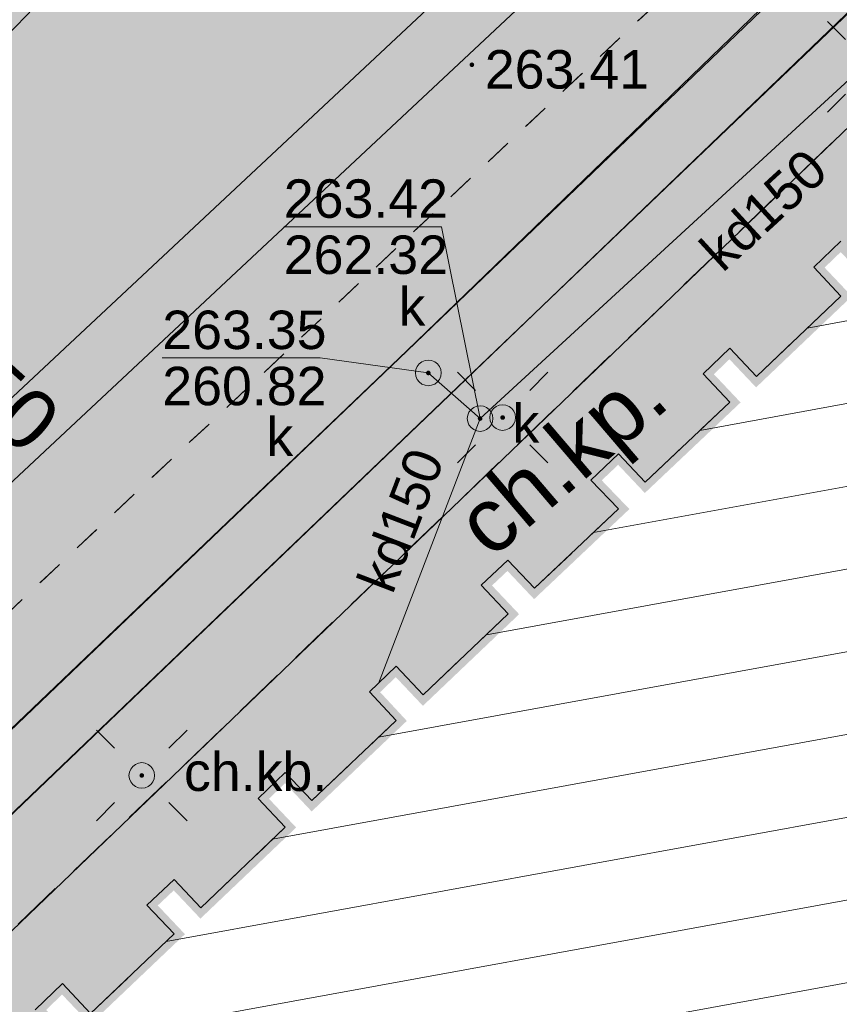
# Model space of a CAD drawing. Header units: metres. Extents: x 7427040 to 7427559, y 5541084 to 5541580.
# Tile 56 of 99: x 7427311 to 7427327, y 5541308 to 5541327. Entities that reach past the tile are written whole.
import ezdxf
from ezdxf.enums import TextEntityAlignment as Align

# ---------------------------------------------------------------- set-up
doc = ezdxf.new("R2010")
doc.units = ezdxf.units.M
doc.header["$MEASUREMENT"] = 0
doc.linetypes.add('PRZER1-1', pattern=[1, 0.5, -0.5])
doc.linetypes.add('PRZER2-1', pattern=[1.5, 1, -0.5])
doc.layers.get('0').update_dxf_attribs({"color": 4})
doc.layers.get('Defpoints').update_dxf_attribs({"lineweight": 0})
for name, color, linetype, lineweight in [('_PZT_NAWIERZCHNIE_L', 7, 'Continuous', 13), ('A_budynki istniejące_L', 252, 'Continuous', 70), ('A_WYMIAROWANIE', 255, 'Continuous', 0), ('E_gn_typ', 1, 'Continuous', 30), ('GESBZO', 7, 'Continuous', 53), ('GESUZY', 96, 'Continuous', 13), ('GSPWPS', 7, 'Continuous', 13), ('GSPWPS_O', 7, 'Continuous', 13), ('GSSKOD', 7, 'Continuous', 13), ('GSSKOD_O', 7, 'Continuous', 13), ('GTGETI_O', 7, 'Continuous', 13), ('GULKPR', 36, 'Continuous', 13), ('GULKPR_O', 36, 'Continuous', 13), ('GULWPR', 5, 'Continuous', 13), ('GUPELA', 7, 'Continuous', 13), ('GUPIWZ', 7, 'Continuous', 13), ('GUPIWZ_O', 7, 'Continuous', 13), ('GUPKUT', 36, 'Continuous', 13), ('GUPKUT_O', 36, 'Continuous', 13), ('GUPPRZ', 7, 'Continuous', 13), ('GUPPRZ_O', 7, 'Continuous', 13), ('GUSIKP', 7, 'Continuous', 13), ('TABELKA I RAMKA', 4, 'Continuous', 0)]:
    doc.layers.add(name, color=color, linetype=linetype, lineweight=lineweight)
for name, color, linetype, lineweight, transparency in [('A_budynki istniejące_H', 252, 'Continuous', 0, 0.5), ('A_chodniki_H', 253, 'Continuous', 13, 0.3), ('A_tereny zielone', 73, 'Continuous', 13, 0.7), ('SZRAF_1 BOISKO - !_DROGI_SZRAF_TARTAN', 11, 'Continuous', 0, 0.5)]:
    doc.layers.add(name, color=color, linetype=linetype, lineweight=lineweight, transparency=transparency)
doc.styles.add('Arial', font='arial.ttf')
doc.styles.add('century gothic', font='GOTHIC.TTF')
doc.styles.add('GN_atrybuty', font='simplex.shx', dxfattribs={"width": 0.8})
doc.styles.get("Standard").update_dxf_attribs({"font": 'arial.ttf'})
doc.dimstyles.new('DUO PZT', dxfattribs={"dimtxt": 0.6, "dimasz": 0.4, "dimexe": 0.4, "dimexo": 0.0625, "dimgap": 0, "dimtad": 0, "dimzin": 1, "dimdsep": 46, "dimtxsty": 'century gothic', "dimblk": 'ARCHTICK', "dimcen": 0.09, "dimclrd": 256, "dimclre": 256, "dimclrt": 7, "dimazin": 0, "dimtfac": 1, "dimtmove": 0, "dimatfit": 3, "dimldrblk": 'ARCHTICK', "dimfxl": 0, "dimtolj": 1, "dimtzin": 1, "dimlwd": 13, "dimarcsym": 0})

# ---------------------------------------------------------------- blocks, each defined once
blk = doc.blocks.new('SZRAF_1 BOISKO')
at = {"layer": 'SZRAF_1 BOISKO - !_DROGI_SZRAF_TARTAN', "color": 11, "extrusion": (0, 0, -1)}
blk.add_solid([(-7427200.751, 5541374.594), (-7427248.054, 5541423.446), (-7427279.789, 5541298.079), (-7427327.086, 5541346.936)], dxfattribs=at)
blk = doc.blocks.new('D_GUPIWZ1_1')
at = {"color": 0, "lineweight": -2, "flags": 128}
blk.add_lwpolyline([(0, 0.25), (0.064705, 0.241481), (0.125, 0.216506), (0.176777, 0.176777), (0.216506, 0.125), (0.241481, 0.064705), (0.25, 0), (0.241481, -0.064705), (0.216506, -0.125), (0.176777, -0.176777), (0.125, -0.216506), (0.064705, -0.241481), (0, -0.25), (-0.064705, -0.241481), (-0.125, -0.216506), (-0.176777, -0.176777), (-0.216506, -0.125), (-0.241481, -0.064705), (-0.25, 0), (-0.241481, 0.064705), (-0.216506, 0.125), (-0.176777, 0.176777), (-0.125, 0.216506), (-0.064705, 0.241481), (0, 0.25)], close=True, dxfattribs=at)
blk = doc.blocks.new('D_GUPKUT1')
at = {"lineweight": -2, "extrusion": (0, 0, -1)}
blk.add_hatch(color=0, dxfattribs=at).paths.add_polyline_path([(0, -0.2), (-0.051764, -0.193185), (-0.1, -0.173205), (-0.141421, -0.141421), (-0.173205, -0.1), (-0.193185, -0.051764), (-0.2, 0), (-0.193185, 0.051764), (-0.173205, 0.1), (-0.141421, 0.141421), (-0.1, 0.173205), (-0.051764, 0.193185), (0, 0.2), (0.051764, 0.193185), (0.1, 0.173205), (0.141421, 0.141421), (0.173205, 0.1), (0.193185, 0.051764), (0.2, 0), (0.193185, -0.051764), (0.173205, -0.1), (0.141421, -0.141421), (0.1, -0.173205), (0.051764, -0.193185)])
blk = doc.blocks.new('D_GUPPRZ1')
at = {"lineweight": -2, "extrusion": (0, 0, -1)}
blk.add_hatch(color=0, dxfattribs=at).paths.add_polyline_path([(0, -0.045), (-0.011647, -0.043467), (-0.0225, -0.038971), (-0.03182, -0.03182), (-0.038971, -0.0225), (-0.043467, -0.011647), (-0.045, 0), (-0.043467, 0.011647), (-0.038971, 0.0225), (-0.03182, 0.03182), (-0.0225, 0.038971), (-0.011647, 0.043467), (0, 0.045), (0.011647, 0.043467), (0.0225, 0.038971), (0.03182, 0.03182), (0.038971, 0.0225), (0.043467, 0.011647), (0.045, 0), (0.043467, -0.011647), (0.038971, -0.0225), (0.03182, -0.03182), (0.0225, -0.038971), (0.011647, -0.043467)])
blk = doc.blocks.new('D_GSPWPS1')
at = {"lineweight": -2, "extrusion": (0, 0, -1)}
blk.add_hatch(color=0, dxfattribs=at).paths.add_polyline_path([(0, -0.045), (-0.011647, -0.043467), (-0.0225, -0.038971), (-0.03182, -0.03182), (-0.038971, -0.0225), (-0.043467, -0.011647), (-0.045, 0), (-0.043467, 0.011647), (-0.038971, 0.0225), (-0.03182, 0.03182), (-0.0225, 0.038971), (-0.011647, 0.043467), (0, 0.045), (0.011647, 0.043467), (0.0225, 0.038971), (0.03182, 0.03182), (0.038971, 0.0225), (0.043467, 0.011647), (0.045, 0), (0.043467, -0.011647), (0.038971, -0.0225), (0.03182, -0.03182), (0.0225, -0.038971), (0.011647, -0.043467)])
blk = doc.blocks.new('D_GUPELA2')
at = {"lineweight": -2}
blk.add_hatch(color=0, dxfattribs=at).paths.add_polyline_path([(0.002013, -0.044955), (-0.00982, -0.043916), (-0.020466, -0.040077), (-0.029541, -0.033946), (-0.036867, -0.025804), (-0.04187, -0.01649), (-0.04461, -0.005909), (-0.044532, 0.006476), (-0.041285, 0.017903), (-0.034764, 0.028574), (-0.024479, 0.03776), (-0.013449, 0.042943), (-0.001087, 0.044987), (0.011881, 0.043403), (0.021281, 0.03965), (0.030065, 0.033482), (0.038133, 0.023893), (0.043117, 0.012881), (0.044986, 0.001113), (0.044323, -0.007777), (0.040557, -0.019497), (0.033417, -0.030138), (0.024849, -0.037517), (0.013788, -0.042836)])
at = {"color": 0, "lineweight": -2, "flags": 128}
for points in [[(-0.883883, 0.883883), (-0.53033, 0.53033)], [(0.883883, 0.883883), (0.53033, 0.53033)], [(-0.883883, -0.883883), (-0.53033, -0.53033)], [(0.883883, -0.883883), (0.53033, -0.53033)]]:
    blk.add_lwpolyline(points, dxfattribs=at)
blk = doc.blocks.new('D_GUPELA1')
at = {"color": 0, "lineweight": -2, "flags": 128}
blk.add_lwpolyline([(0, 0.25), (0.064705, 0.241481), (0.125, 0.216506), (0.176777, 0.176777), (0.216506, 0.125), (0.241481, 0.064705), (0.25, 0), (0.241481, -0.064705), (0.216506, -0.125), (0.176777, -0.176777), (0.125, -0.216506), (0.064705, -0.241481), (0, -0.25), (-0.064705, -0.241481), (-0.125, -0.216506), (-0.176777, -0.176777), (-0.216506, -0.125), (-0.241481, -0.064705), (-0.25, 0), (-0.241481, 0.064705), (-0.216506, 0.125), (-0.176777, 0.176777), (-0.125, 0.216506), (-0.064705, 0.241481), (0, 0.25)], close=True, dxfattribs=at)
blk = doc.blocks.new('*U59')
at = {"layer": 'GESBZO', "color": 252, "linetype": 'Continuous', "lineweight": 30, "flags": 128}
blk.add_lwpolyline([(36.48, -50.493), (37.01, -49.983), (37.56, -50.563), (39.19, -49.013), (38.66, -48.453), (39.19, -47.953), (39.71, -48.503), (41.36, -46.933), (40.83, -46.373), (41.36, -45.863), (41.88, -46.413), (43.52, -44.853), (43, -44.293), (43.52, -43.793), (44.05, -44.353), (45.71, -42.773), (45.18, -42.213), (45.7, -41.723), (46.22, -42.273), (47.86, -40.723), (47.32, -40.163), (47.86, -39.653), (48.38, -40.203), (50.03, -38.643), (49.51, -38.093), (50.03, -37.593), (50.55, -38.143), (52.2, -36.573), (51.67, -36.013), (52.2, -35.503)], dxfattribs=at)
blk = doc.blocks.new('SIT-G1 BOISKO')
at = {"layer": 'GESUZY', "color": 96, "linetype": 'PRZER1-1', "lineweight": 13}
for points in [[(7427172.66, 5541368.39), (7427206.1, 5541403.07), (7427222.77, 5541419.91), (7427244.15, 5541442.18), (7427252.46, 5541450.31), (7427254.41, 5541453.57), (7427259.22, 5541448.94), (7427268.91, 5541439.64), (7427284.23, 5541424.73), (7427296.48, 5541413.08), (7427315.34, 5541394.75), (7427334.14, 5541376.5), (7427348.33, 5541362.8), (7427354.64, 5541356.58), (7427273.39, 5541280.26), (7427247.55, 5541303.23), (7427241.97, 5541307.49), (7427230.33, 5541315.24), (7427210.43, 5541329.61), (7427196.99, 5541343.41), (7427172.66, 5541368.39)], [(7427324.78, 5541228.21), (7427320.15, 5541236.27), (7427305.53, 5541250.41), (7427281.57, 5541272.99), (7427273.39, 5541280.26), (7427354.64, 5541356.58), (7427358.58, 5541352.7), (7427361.29, 5541350.08), (7427363.62, 5541347.81), (7427366.52, 5541345.04), (7427374.21, 5541337.71), (7427378.19, 5541333.92), (7427396.7, 5541315.71), (7427402.05, 5541310.46), (7427383.24, 5541290.03), (7427367.48, 5541272.62), (7427365.33, 5541270.24), (7427360.53, 5541265.49), (7427345.01, 5541249.37), (7427332.02, 5541235.75), (7427327.9, 5541231.44), (7427324.78, 5541228.21)]]:
    blk.add_lwpolyline(points, close=True, dxfattribs=at)
at = {"layer": 'GSSKOD', "color": 252, "linetype": 'PRZER2-1', "lineweight": 13}
for points in [[(7427253.84, 5541451.05), (7427260.89, 5541444.87), (7427257.96, 5541441.53), (7427258.61, 5541440.95), (7427256.82, 5541438.91), (7427256.16, 5541439.48), (7427250.46, 5541432.98), (7427255.82, 5541428.46), (7427262.97, 5541421.54), (7427277.72, 5541407.27), (7427277.78, 5541403.1), (7427298.73, 5541382.85), (7427312.44, 5541369.59), (7427328.68, 5541353.98), (7427342.95, 5541340.01), (7427298.49, 5541297.32)], [(7427311.18, 5541307.52), (7427311.71, 5541308.03), (7427312.26, 5541307.45), (7427313.89, 5541309), (7427313.36, 5541309.56), (7427313.89, 5541310.06), (7427314.41, 5541309.51), (7427316.06, 5541311.08), (7427315.53, 5541311.64), (7427316.06, 5541312.15), (7427316.58, 5541311.6), (7427318.22, 5541313.16), (7427317.7, 5541313.72), (7427318.22, 5541314.22), (7427318.75, 5541313.66), (7427320.41, 5541315.24), (7427319.88, 5541315.8), (7427320.4, 5541316.29), (7427320.92, 5541315.74), (7427322.56, 5541317.29), (7427322.02, 5541317.85), (7427322.56, 5541318.36), (7427323.08, 5541317.81), (7427324.73, 5541319.37), (7427324.21, 5541319.92), (7427324.73, 5541320.42), (7427325.25, 5541319.87), (7427326.9, 5541321.44), (7427326.37, 5541322), (7427326.9, 5541322.51)]]:
    blk.add_lwpolyline(points, dxfattribs=at)
at = {"layer": 'GULKPR', "color": 36, "linetype": 'Continuous', "lineweight": 13, "flags": 128}
for points in [[(7427295.6, 5541298.468), (7427297.752, 5541300.581), (7427318.435, 5541320.373), (7427339.347, 5541340.455), (7427340.74, 5541341.646)], [(7427296.44, 5541297.612), (7427298.588, 5541299.719), (7427319.265, 5541319.507), (7427340.153, 5541339.565), (7427341.52, 5541340.734)], [(7427330.97, 5541326.39), (7427327.94, 5541326.47), (7427319.86, 5541319.05)], [(7427317.88, 5541313.88), (7427319.86, 5541319.05), (7427318.85, 5541319.94)]]:
    blk.add_lwpolyline(points, dxfattribs=at)
at = {"layer": 'GULWPR', "color": 5, "linetype": 'Continuous', "lineweight": 13, "flags": 128}
for points in [[(7427355.541, 5541205.724), (7427350.27, 5541214.134), (7427342.771, 5541226.342), (7427324.674, 5541254.927), (7427317.263, 5541263.871), (7427287.688, 5541297.811), (7427306.199, 5541315.228), (7427323.568, 5541331.476), (7427342.714, 5541349.773), (7427348.614, 5541356.015), (7427365.267, 5541367.862), (7427380.522, 5541378.251)], [(7427356.388, 5541206.632), (7427351.29, 5541214.766), (7427343.789, 5541226.978), (7427325.646, 5541255.633), (7427318.177, 5541264.649), (7427289.352, 5541297.729), (7427307.021, 5541314.352), (7427324.392, 5541330.604), (7427343.566, 5541348.927), (7427349.406, 5541355.105), (7427365.953, 5541366.878), (7427381.45, 5541377.432)]]:
    blk.add_lwpolyline(points, dxfattribs=at)
at = {"layer": 'GUPPRZ_O', "color": 36, "linetype": 'Continuous', "lineweight": 13, "flags": 128}
for points in [[(7427319.86, 5541319.05), (7427319.11, 5541322.792), (7427316.03, 5541322.792)], [(7427318.85, 5541319.94), (7427316.74, 5541320.232), (7427313.66, 5541320.232)]]:
    blk.add_lwpolyline(points, dxfattribs=at)
at = {"layer": 'GUSIKP', "color": 36, "linetype": 'Continuous', "lineweight": 13, "flags": 128}
blk.add_lwpolyline([(7427296.82, 5541299.74), (7427318.43, 5541320.37), (7427340.07, 5541341.28), (7427340.96, 5541340.27), (7427319.26, 5541319.51), (7427297.77, 5541298.96), (7427296.82, 5541299.74)], close=True, dxfattribs=at)
at = {"layer": 'GESBZO', "color": 252, "linetype": 'Continuous', "lineweight": 30}
blk.add_blockref('*U59', (7427274.7, 5541358.013), dxfattribs=at)
at = {"layer": 'GSPWPS', "color": 7, "linetype": 'Continuous', "lineweight": 13}
blk.add_blockref('D_GSPWPS1', (7427319.7, 5541325.95), dxfattribs=at)
at = {"layer": 'GUPELA', "color": 7, "linetype": 'Continuous', "lineweight": 13}
for name, p in [('D_GUPELA2', (7427327.52, 5541325.91)), ('D_GUPELA2', (7427320.3, 5541319.07)), ('D_GUPELA1', (7427320.3, 5541319.07)), ('D_GUPELA2', (7427313.26, 5541312.09)), ('D_GUPELA1', (7427313.26, 5541312.09))]:
    blk.add_blockref(name, p, dxfattribs=at)
at = {"layer": 'GUPIWZ', "color": 7, "linetype": 'Continuous', "lineweight": 13}
for p in [(7427318.85, 5541319.94), (7427319.86, 5541319.05)]:
    blk.add_blockref('D_GUPIWZ1_1', p, dxfattribs=at)
at = {"layer": 'GUPKUT', "color": 36, "linetype": 'Continuous', "lineweight": 13}
blk.add_blockref('D_GUPKUT1', (7427317.42, 5541318.58), dxfattribs=at)
at = {"layer": 'GUPPRZ', "color": 36, "linetype": 'Continuous', "lineweight": 13}
for p in [(7427318.85, 5541319.94), (7427319.86, 5541319.05)]:
    blk.add_blockref('D_GUPPRZ1', p, dxfattribs=at)
at = {"layer": 'GSPWPS_O', "color": 252, "linetype": 'Continuous', "lineweight": 13, "style": 'Arial'}
blk.add_text('263.41', height=0.75, dxfattribs=at).set_placement((7427319.952, 5541325.486))
at = {"layer": 'GSSKOD_O', "color": 252, "linetype": 'Continuous', "lineweight": 13, "style": 'Arial'}
blk.add_text('ch.kb.', height=0.75, dxfattribs=at).set_placement((7427315.48, 5541311.787), align=Align.CENTER)
at = {"layer": 'GTGETI_O', "color": 252, "linetype": 'Continuous', "lineweight": 13, "style": 'Arial'}
blk.add_text('ch.kp.', height=1.2501, rotation=40.5094, dxfattribs=at).set_placement((7427320.07, 5541316.29))
at = {"layer": 'GULKPR_O', "color": 36, "linetype": 'Continuous', "lineweight": 13, "style": 'Arial'}
for rotation, p in [(42.5616, (7427324.59, 5541321.88)), (69.044, (7427318.15, 5541315.6))]:
    blk.add_text('kd150', height=0.75, rotation=rotation, dxfattribs=at).set_placement(p)
at = {"layer": 'GUPIWZ_O', "color": 252, "linetype": 'Continuous', "lineweight": 13, "style": 'Arial'}
for p in [(7427318.27, 5541320.86), (7427320.49, 5541318.58)]:
    blk.add_text('k', height=0.75, dxfattribs=at).set_placement(p)
at = {"layer": 'GUPKUT_O', "color": 36, "linetype": 'Continuous', "lineweight": 13, "style": 'Arial'}
blk.add_text('k', height=0.75, dxfattribs=at).set_placement((7427315.69, 5541318.32))
at = {"layer": 'GUPPRZ_O', "color": 36, "linetype": 'Continuous', "lineweight": 13, "style": 'Arial'}
for s, p in [('263.42', (7427316.03, 5541322.965)), ('262.32', (7427316.03, 5541321.87)), ('263.35', (7427313.66, 5541320.405)), ('260.82', (7427313.66, 5541319.31))]:
    blk.add_text(s, height=0.75, dxfattribs=at).set_placement(p)
blk = doc.blocks.new('_ArchTick')
at = {"color": 0, "linetype": 'ByBlock', "flags": 128}
blk.add_lwpolyline([(-0.5, -0.5), (0.5, 0.5)], dxfattribs=at)
blk = doc.blocks.new('*D88')
at = {"layer": 'A_WYMIAROWANIE'}
for p, q in [((7427332.648, 5541349.84), (7427333.223, 5541349.284)), ((7427278.906, 5541294.327), (7427279.481, 5541293.77))]:
    blk.add_line(p, q, dxfattribs=at)
at = {"layer": 'A_WYMIAROWANIE', "lineweight": 13}
blk.add_line((7427332.936, 5541349.562), (7427279.194, 5541294.049), dxfattribs=at)
at = {"layer": 'Defpoints'}
for p in [(7427331.935, 5541350.531), (7427305.72, 5541322.139), (7427278.193, 5541295.018), (7427279.194, 5541294.049)]:
    blk.add_point(p, dxfattribs=at)
at = {"layer": 'A_WYMIAROWANIE', "lineweight": 13, "xscale": 0.4, "yscale": 0.4, "zscale": 0.4}
for p, rotation in [((7427332.936, 5541349.562), 45.92872998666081), ((7427279.194, 5541294.049), 225.9287299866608)]:
    blk.add_blockref('_ArchTick', p, dxfattribs=dict(at, rotation=rotation))
at = {"layer": 'A_WYMIAROWANIE', "color": 7, "linetype": 'Continuous', "style": 'century gothic'}
blk.add_text('77.27', height=0.6, rotation=45.9287, dxfattribs=at).set_placement((7427304.992, 5541321.409), align=Align.MIDDLE_LEFT)
blk = doc.blocks.new('PZT 1 BOISKO')
at = {"layer": 'A_budynki istniejące_H'}
h = blk.add_hatch(dxfattribs=at)
h.set_pattern_fill('ANSI31', color=256, pattern_type=2)
h.set_pattern_definition([(10.3329, (7427118.8115, 5541381.4284), (-0.284745, 1.561754), [])])
h.paths.add_polyline_path([(7427348.02, 5541342.7), (7427348.55, 5541342.14), (7427346.91, 5541340.59), (7427346.38, 5541341.14), (7427345.85, 5541340.64), (7427346.38, 5541340.08), (7427344.73, 5541338.52), (7427344.21, 5541339.06), (7427343.69, 5541338.56), (7427344.22, 5541338), (7427342.56, 5541336.43), (7427342.05, 5541336.97), (7427341.54, 5541336.49), (7427342.06, 5541335.94), (7427340.39, 5541334.36), (7427339.88, 5541334.9), (7427339.36, 5541334.4), (7427339.88, 5541333.85), (7427338.25, 5541332.29), (7427337.73, 5541332.84), (7427337.2, 5541332.35), (7427337.73, 5541331.79), (7427336.07, 5541330.21), (7427335.55, 5541330.76), (7427335.02, 5541330.26), (7427335.55, 5541329.71), (7427333.92, 5541328.17), (7427333.4, 5541328.71), (7427332.86, 5541328.2), (7427333.39, 5541327.65), (7427331.75, 5541326.1), (7427331.23, 5541326.64), (7427330.7, 5541326.14), (7427331.23, 5541325.59), (7427329.59, 5541324.03), (7427329.06, 5541324.58), (7427328.54, 5541324.08), (7427329.07, 5541323.51), (7427327.43, 5541321.95), (7427326.9, 5541322.51), (7427326.37, 5541322), (7427326.9, 5541321.44), (7427325.25, 5541319.87), (7427324.73, 5541320.42), (7427324.21, 5541319.92), (7427324.73, 5541319.37), (7427323.08, 5541317.81), (7427322.56, 5541318.36), (7427322.02, 5541317.85), (7427322.56, 5541317.29), (7427320.92, 5541315.74), (7427320.4, 5541316.29), (7427319.88, 5541315.8), (7427320.41, 5541315.24), (7427318.75, 5541313.66), (7427318.22, 5541314.22), (7427317.7, 5541313.72), (7427318.22, 5541313.16), (7427316.58, 5541311.6), (7427316.06, 5541312.15), (7427315.53, 5541311.64), (7427316.06, 5541311.08), (7427314.41, 5541309.51), (7427313.89, 5541310.06), (7427313.36, 5541309.56), (7427313.89, 5541309), (7427312.26, 5541307.45), (7427311.71, 5541308.03), (7427311.18, 5541307.52), (7427311.73, 5541306.95), (7427310.09, 5541305.39), (7427309.55, 5541305.95), (7427309.02, 5541305.45), (7427309.56, 5541304.89), (7427307.88, 5541303.31), (7427307.37, 5541303.85), (7427306.85, 5541303.36), (7427307.37, 5541302.8), (7427305.72, 5541301.23), (7427305.2, 5541301.78), (7427304.69, 5541301.3), (7427305.22, 5541300.73), (7427303.57, 5541299.16), (7427303.049, 5541299.711), (7427302.531, 5541299.221), (7427303.061, 5541298.659), (7427301.361, 5541297.051), (7427300.86, 5541297.58), (7427300.32, 5541297.07), (7427325.87, 5541270.38), (7427326.42, 5541270.89), (7427325.88, 5541271.45), (7427327.53, 5541273.01), (7427328.05, 5541272.46), (7427328.58, 5541272.97), (7427328.06, 5541273.52), (7427329.71, 5541275.09), (7427330.229, 5541274.539), (7427330.76, 5541275.04), (7427330.23, 5541275.6), (7427331.87, 5541277.15), (7427339.16, 5541269.65), (7427337.19, 5541267.77), (7427337.53, 5541267.44), (7427376.93, 5541304.94), (7427371.954, 5541310.144), (7427369.27, 5541312.95), (7427370.92, 5541314.51), (7427371.41, 5541313.98), (7427371.94, 5541314.48), (7427371.44, 5541315.01), (7427373.09, 5541316.57), (7427373.58, 5541316.05), (7427374.12, 5541316.56), (7427348.56, 5541343.21)])
at = {"layer": 'A_chodniki_H'}
h = blk.add_hatch(dxfattribs=at)
h.set_pattern_fill('GENERAL_HEXAGON', color=256, pattern_type=2)
h.set_pattern_definition([(258.63756, (7427116.40293, 5541359.69487), (0.31839488, -0.0639825), [0.1875, -0.375]), (18.63756, (7427116.40293, 5541359.69487), (-0.10378698, 0.3077293), [0.1875, -0.375]), (318.63756, (7427116.366, 5541359.51105), (0.2146079, 0.2437468), [0.1875, -0.375])])
h.paths.add_polyline_path([(7427312.886, 5541243.296), (7427318.546, 5541237.821), (7427318.49, 5541238.43), (7427319.15, 5541240.43), (7427320.48, 5541241.81), (7427326.5, 5541247.52), (7427335.07, 5541252.64), (7427336.85, 5541254), (7427338.44, 5541255.52), (7427341.9, 5541251.93), (7427352.26, 5541261.86), (7427350.51, 5541263.66), (7427364.25, 5541276.73), (7427384.85, 5541296.39), (7427386.58, 5541294.57), (7427400.33, 5541309.31), (7427386.39, 5541323.91), (7427384.86, 5541322.51), (7427383.48, 5541321.65), (7427381.81, 5541321.37), (7427380.25, 5541322.03), (7427379.36, 5541322.8), (7427365.08, 5541337.79), (7427363.83, 5541336.54), (7427352.19, 5541348.62), (7427344.66, 5541341.63), (7427333.96, 5541352.05), (7427333.2, 5541352.27), (7427330.14, 5541355.32), (7427329.45, 5541354.65), (7427313.14, 5541370.37), (7427299.43, 5541383.63), (7427279.18, 5541403.15), (7427279.16, 5541407.3), (7427277.41, 5541408.96), (7427269.89, 5541416.27), (7427269.12, 5541416.97), (7427261.75, 5541424.2), (7427262.8, 5541425.24), (7427270.14, 5541432.76), (7427260.46, 5541442.38), (7427263.413, 5541444.916), (7427262.182, 5541446.098), (7427261.31, 5541446.04), (7427254.6, 5541451.9), (7427253.84, 5541451.05), (7427260.89, 5541444.87), (7427250.46, 5541432.98), (7427243.069, 5541439.459), (7427239.97, 5541435.86), (7427241.49, 5541434.47), (7427237.09, 5541433.1), (7427215.39, 5541410.29), (7427203.65, 5541398.59), (7427179.98, 5541375.21), (7427179.64, 5541375.47), (7427174.622, 5541370.425), (7427172.66, 5541368.39), (7427177.975, 5541362.933), (7427178.93, 5541363.93), (7427180.22, 5541365.25), (7427182.35, 5541363.35), (7427184.913, 5541361.02), (7427189.686, 5541356.68), (7427192.59, 5541354.04), (7427194.13, 5541352.7), (7427200.71, 5541346.78), (7427205.99, 5541352.83), (7427189.68, 5541367.45), (7427190.38, 5541368.24), (7427189.77, 5541369.07), (7427188.92, 5541368.13), (7427184.92, 5541371.82), (7427184.71, 5541375.16), (7427186.78, 5541377.78), (7427205.72, 5541396.49), (7427217.81, 5541408.93), (7427235.67, 5541427.08), (7427241.49, 5541428.41), (7427249.5, 5541429.45), (7427248.26, 5541428.16), (7427251.32, 5541425.57), (7427252.19, 5541426.68), (7427250.75, 5541427.87), (7427251.26, 5541428.48), (7427255.82, 5541428.46), (7427262.97, 5541421.54), (7427277.72, 5541407.27), (7427277.779, 5541403.101), (7427298.73, 5541382.85), (7427312.44, 5541369.59), (7427328.68, 5541353.98), (7427342.95, 5541340.01), (7427298.49, 5541297.32), (7427325.08, 5541269.7), (7427323.12, 5541267.86), (7427330.09, 5541260.41), (7427328.58, 5541258.61), (7427322.112, 5541252.376), (7427321.745, 5541252.036), (7427321.378, 5541251.695), (7427321.012, 5541251.355), (7427317.72, 5541248.3), (7427319.57, 5541246.44), (7427330.31, 5541256.89), (7427333.96, 5541260.42), (7427335.79, 5541258.5), (7427333.98, 5541256.76), (7427324.47, 5541250.91), (7427323.95, 5541250.54), (7427319.57, 5541246.44), (7427319.57, 5541246.44), (7427317.84, 5541244.85), (7427316.18, 5541243.72), (7427314.75, 5541243.25)])
h.paths.add_polyline_path([(7427348.56, 5541343.21), (7427374.12, 5541316.56), (7427373.58, 5541316.05), (7427373.09, 5541316.57), (7427371.44, 5541315.01), (7427371.94, 5541314.48), (7427371.41, 5541313.98), (7427370.92, 5541314.51), (7427369.27, 5541312.95), (7427371.954, 5541310.144), (7427376.93, 5541304.94), (7427337.53, 5541267.44), (7427337.19, 5541267.77), (7427339.16, 5541269.65), (7427331.87, 5541277.15), (7427330.23, 5541275.6), (7427330.76, 5541275.04), (7427330.229, 5541274.539), (7427329.71, 5541275.09), (7427328.06, 5541273.52), (7427328.58, 5541272.97), (7427328.05, 5541272.46), (7427327.53, 5541273.01), (7427325.88, 5541271.45), (7427326.42, 5541270.89), (7427325.87, 5541270.38), (7427300.32, 5541297.07), (7427300.86, 5541297.58), (7427301.361, 5541297.051), (7427303.061, 5541298.659), (7427302.531, 5541299.221), (7427303.049, 5541299.711), (7427303.57, 5541299.16), (7427305.22, 5541300.73), (7427304.69, 5541301.3), (7427305.2, 5541301.78), (7427305.72, 5541301.23), (7427307.37, 5541302.8), (7427306.85, 5541303.36), (7427307.37, 5541303.85), (7427307.88, 5541303.31), (7427309.56, 5541304.89), (7427309.02, 5541305.45), (7427309.55, 5541305.95), (7427310.09, 5541305.39), (7427311.73, 5541306.95), (7427311.18, 5541307.52), (7427311.71, 5541308.03), (7427312.26, 5541307.45), (7427313.89, 5541309), (7427313.36, 5541309.56), (7427313.89, 5541310.06), (7427314.41, 5541309.51), (7427316.06, 5541311.08), (7427315.53, 5541311.64), (7427316.06, 5541312.15), (7427316.58, 5541311.6), (7427318.22, 5541313.16), (7427317.7, 5541313.72), (7427318.22, 5541314.22), (7427318.75, 5541313.66), (7427320.41, 5541315.24), (7427319.88, 5541315.8), (7427320.4, 5541316.29), (7427320.92, 5541315.74), (7427322.56, 5541317.29), (7427322.02, 5541317.85), (7427322.56, 5541318.36), (7427323.08, 5541317.81), (7427324.73, 5541319.37), (7427324.21, 5541319.92), (7427324.73, 5541320.42), (7427325.25, 5541319.87), (7427326.9, 5541321.44), (7427326.37, 5541322), (7427326.9, 5541322.51), (7427327.43, 5541321.95), (7427329.07, 5541323.51), (7427328.54, 5541324.08), (7427329.06, 5541324.58), (7427329.59, 5541324.03), (7427331.23, 5541325.59), (7427330.7, 5541326.14), (7427331.23, 5541326.64), (7427331.75, 5541326.1), (7427333.39, 5541327.65), (7427332.86, 5541328.2), (7427333.4, 5541328.71), (7427333.92, 5541328.17), (7427335.55, 5541329.71), (7427335.02, 5541330.26), (7427335.55, 5541330.76), (7427336.07, 5541330.21), (7427337.73, 5541331.79), (7427337.2, 5541332.35), (7427337.73, 5541332.84), (7427338.25, 5541332.29), (7427339.88, 5541333.85), (7427339.36, 5541334.4), (7427339.88, 5541334.9), (7427340.39, 5541334.36), (7427342.06, 5541335.94), (7427341.54, 5541336.49), (7427342.05, 5541336.97), (7427342.56, 5541336.43), (7427344.22, 5541338), (7427343.69, 5541338.56), (7427344.21, 5541339.06), (7427344.73, 5541338.52), (7427346.38, 5541340.08), (7427345.85, 5541340.64), (7427346.38, 5541341.14), (7427346.91, 5541340.59), (7427348.55, 5541342.14), (7427348.02, 5541342.7)], flags=16)
h.paths.add_polyline_path([(7427351.57, 5541345.94), (7427362.15, 5541334.94), (7427360.65, 5541333.528), (7427359.66, 5541332.72), (7427349.201, 5541343.629)], flags=16)
h.paths.add_polyline_path([(7427367.98, 5541328.49), (7427369.23, 5541327.62), (7427376.47, 5541320.1), (7427377.44, 5541318.27), (7427377.4, 5541316.06), (7427376.82, 5541314.84), (7427376.01, 5541315.63), (7427373.453, 5541318.311), (7427370.115, 5541321.81), (7427364.079, 5541328.138), (7427365.353, 5541328.772)], flags=16)
at = {"layer": 'A_tereny zielone'}
h = blk.add_hatch(color=256, dxfattribs=at)
h.paths.add_polyline_path([(7427200.71, 5541346.78), (7427200.71, 5541346.78), (7427200.736, 5541346.809)], flags=0)
h.paths.add_polyline_path([(7427314.75, 5541243.25), (7427312.886, 5541243.296), (7427305.53, 5541250.41), (7427281.57, 5541272.99), (7427247.55, 5541303.23), (7427241.97, 5541307.49), (7427230.33, 5541315.24), (7427210.43, 5541329.61), (7427177.975, 5541362.933), (7427178.93, 5541363.93), (7427180.22, 5541365.25), (7427182.35, 5541363.35), (7427184.913, 5541361.02), (7427189.686, 5541356.68), (7427192.59, 5541354.04), (7427194.13, 5541352.7), (7427200.71, 5541346.78), (7427200.544, 5541346.593), (7427218.723, 5541330.374), (7427229.982, 5541320.145), (7427239.784, 5541311.223), (7427244.205, 5541307.422), (7427256.542, 5541296.284), (7427271.974, 5541282.343), (7427283.434, 5541272.283), (7427296.374, 5541260.713), (7427298.604, 5541258.763), (7427306.203, 5541251.914), (7427314.133, 5541244.814), (7427314.467, 5541245.186), (7427306.537, 5541252.286), (7427298.936, 5541259.137), (7427296.706, 5541261.087), (7427283.766, 5541272.657), (7427272.306, 5541282.717), (7427256.878, 5541296.656), (7427244.535, 5541307.798), (7427240.116, 5541311.597), (7427230.318, 5541320.515), (7427219.057, 5541330.746), (7427200.876, 5541346.967), (7427200.736, 5541346.809), (7427205.99, 5541352.83), (7427189.68, 5541367.45), (7427190.38, 5541368.24), (7427189.77, 5541369.07), (7427188.92, 5541368.13), (7427184.92, 5541371.82), (7427184.71, 5541375.16), (7427186.78, 5541377.78), (7427205.72, 5541396.49), (7427217.81, 5541408.93), (7427235.67, 5541427.08), (7427241.49, 5541428.41), (7427249.5, 5541429.45), (7427248.26, 5541428.16), (7427251.32, 5541425.57), (7427252.19, 5541426.68), (7427250.75, 5541427.87), (7427251.26, 5541428.48), (7427255.82, 5541428.46), (7427262.97, 5541421.54), (7427277.72, 5541407.27), (7427277.779, 5541403.101), (7427298.73, 5541382.85), (7427312.44, 5541369.59), (7427328.68, 5541353.98), (7427342.95, 5541340.01), (7427298.49, 5541297.32), (7427325.08, 5541269.7), (7427323.12, 5541267.86), (7427330.09, 5541260.41), (7427328.58, 5541258.61), (7427322.112, 5541252.376), (7427321.745, 5541252.036), (7427321.378, 5541251.695), (7427321.012, 5541251.355), (7427317.72, 5541248.3), (7427319.57, 5541246.44), (7427317.84, 5541244.85), (7427316.18, 5541243.72)], flags=16)
h.paths.add_polyline_path([(7427279.789, 5541298.079), (7427200.756, 5541374.589), (7427248.054, 5541423.446), (7427327.086, 5541346.936)], flags=16)
h.paths.add_polyline_path([(7427211, 5541358.15), (7427208.002, 5541361.208), (7427208.7, 5541361.93), (7427211.709, 5541358.841)], flags=16)
h.paths.add_polyline_path([(7427242.27, 5541322.8), (7427220.96, 5541343.02), (7427222.19, 5541344.44), (7427225.27, 5541344.56), (7427244.9, 5541325.62)], flags=16)
h.paths.add_polyline_path([(7427258.65, 5541312.37), (7427255.62, 5541315.32), (7427256.31, 5541316.03), (7427259.4, 5541313)], flags=16)
h.paths.add_polyline_path([(7427315.454, 5541247.72), (7427315.106, 5541248.08), (7427322.406, 5541255.13), (7427322.754, 5541254.77)], flags=16)
at = {"layer": '_PZT_NAWIERZCHNIE_L', "flags": 128}
blk.add_lwpolyline([(7427298.49, 5541297.32), (7427342.95, 5541340.01), (7427328.68, 5541353.98), (7427312.44, 5541369.59), (7427298.73, 5541382.85), (7427277.779, 5541403.101), (7427277.72, 5541407.27), (7427262.97, 5541421.54), (7427255.82, 5541428.46), (7427251.26, 5541428.48)], dxfattribs=at)
blk.add_lwpolyline([(7427298.49, 5541297.32), (7427342.95, 5541340.01), (7427328.68, 5541353.98), (7427312.44, 5541369.59), (7427298.73, 5541382.85), (7427277.779, 5541403.101), (7427277.72, 5541407.27), (7427262.97, 5541421.54), (7427255.82, 5541428.46), (7427251.26, 5541428.48)], dxfattribs=at)
at = {"layer": 'A_budynki istniejące_L', "const_width": 0.3, "flags": 128}
blk.add_lwpolyline([(7427311.73, 5541306.95), (7427311.18, 5541307.52), (7427311.71, 5541308.03), (7427312.26, 5541307.45), (7427313.89, 5541309), (7427313.36, 5541309.56), (7427313.89, 5541310.06), (7427314.41, 5541309.51), (7427316.06, 5541311.08), (7427315.53, 5541311.64), (7427316.06, 5541312.15), (7427316.58, 5541311.6), (7427318.22, 5541313.16), (7427317.7, 5541313.72), (7427318.22, 5541314.22), (7427318.75, 5541313.66), (7427320.41, 5541315.24), (7427319.88, 5541315.8), (7427320.4, 5541316.29), (7427320.92, 5541315.74), (7427322.56, 5541317.29), (7427322.02, 5541317.85), (7427322.56, 5541318.36), (7427323.08, 5541317.81), (7427324.73, 5541319.37), (7427324.21, 5541319.92), (7427324.73, 5541320.42), (7427325.25, 5541319.87), (7427326.9, 5541321.44), (7427326.37, 5541322), (7427326.9, 5541322.51), (7427327.43, 5541321.95)], dxfattribs=at)
at = {"layer": 'E_gn_typ', "style": 'GN_atrybuty', "width": 0.9, "flags": 8}
for p in [(7427416.237, 5541237.381), (7427411.812, 5541232.473)]:
    blk.add_attdef('ILOŚĆ_ŻYŁ', text='', height=0.9, rotation=318.0369, dxfattribs=at).set_placement(p, align=Align.MIDDLE_LEFT)
at = {"layer": 'A_WYMIAROWANIE', "lineweight": 13}
dim = blk.add_linear_dim(base=(7427279.194, 5541294.049), p1=(7427331.935, 5541350.531), p2=(7427278.193, 5541295.018), angle=225.9287, dimstyle='DUO PZT', override={"dimlwe": 65535}, dxfattribs=at)
dim.commit()
dim.dimension.update_dxf_attribs({"geometry": '*D88', "text_midpoint": (7427305.72, 5541322.139)})

msp = doc.modelspace()

# ---------------------------------------------------------------- block references
at = {"color": 7, "linetype": 'Continuous', "lineweight": 0}
for name in ['SIT-G1 BOISKO', 'PZT 1 BOISKO', 'SZRAF_1 BOISKO']:
    msp.add_blockref(name, (0, 0), dxfattribs=at)

# ---------------------------------------------------------------- texts
at = {"layer": 'TABELKA I RAMKA', "color": 5}
msp.add_text('263,50', height=1.1708, rotation=317.9609, dxfattribs=at).set_placement((7427308.048, 5541322.52), align=Align.TOP_LEFT)

doc.saveas('drawing.dxf')
